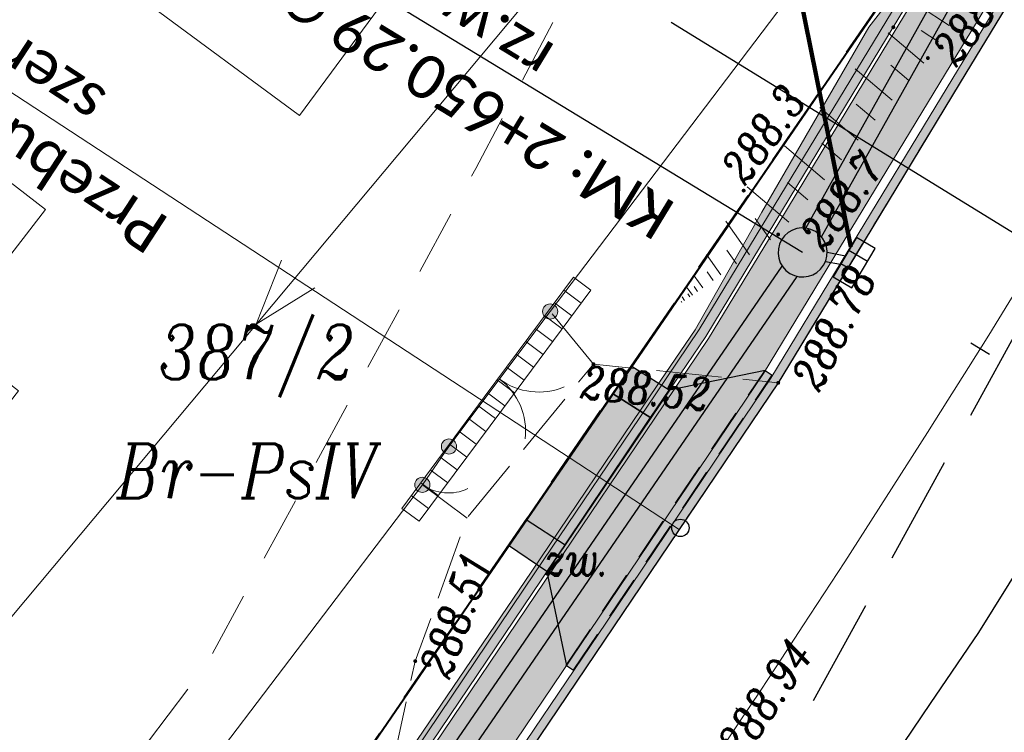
# Model space of a CAD drawing. Header units: metres. Extents: x -1 to 7476305, y 0 to 5497191.
# Tile 68 of 115: x 7475160 to 7475183, y 5496898 to 5496914. Entities that reach past the tile are written whole.
import ezdxf

# ---------------------------------------------------------------- set-up
doc = ezdxf.new("R2010")
doc.units = ezdxf.units.M
for name, pattern in [('420-500', [1.5, 1, -0.5]), ('EGBO02-500', [2.5, 1.5, -1]), ('HIDDEN', [0.375, 0.25, -0.125]), ('Krawedz', [0.75, 0.5, -0.25]), ('KTJZ01-500', [2, 1.5, -0.5])]:
    doc.linetypes.add(name, pattern=pattern)
for name, color, linetype, lineweight, true_color in [('BUBZ01_1', 7, 'Continuous', 5, 0x0a0909), ('EGBB01', 7, 'Continuous', 5, 0x0a0909), ('EGBD03', 7, 'Continuous', 5, 0x0a0909), ('EGBK02', 7, 'Continuous', 5, 0x0a0909), ('EGBO02', 7, 'Continuous', 5, 0x0a0909), ('KTJZ01', 7, 'Continuous', 5, 0x0a0909), ('KTKR01', 7, 'Continuous', 5, 0x0a0909), ('KTOK05_01', 7, 'Continuous', 5, 0x0a0909), ('RTPW01', 7, 'Continuous', 5, 0x0a0909), ('RTPW02', 7, 'Continuous', 5, 0x0a0909), ('suepnn', 7, 'Continuous', 5, 0x0a0909), ('SUUS06', 7, 'Continuous', 5, 0x0a0909), ('SZOPO_905', 7, 'Continuous', 5, 0x0a0909), ('SZOPO_905_L', 7, 'Continuous', 5, 0x0a0909)]:
    doc.layers.add(name, color=color, linetype=linetype, lineweight=lineweight, true_color=true_color)
for name, color, linetype in [('C-DROGI-KORYTARZE', 7, 'Continuous'), ('C-DROGI-PRZEKROJE', 7, 'Continuous'), ('C-DROGI-SYTUACJA', 7, 'Continuous'), ('C-DROGI-SYTUACJA-ETYKIETY', 7, 'Continuous'), ('C-SIECI-RURY', 150, 'Continuous'), ('C-SIECI-STRUKTURY', 150, 'Continuous'), ('C-SIECI-STRUKTURY-ETYKIETY', 154, 'Continuous'), ('D_ naprawakonstrukcji', 7, 'Continuous'), ('D_Granice pasa drogowego', 30, '420-500'), ('D_Grupa punktów', 7, 'Continuous'), ('D_Krawężnik zaniżony', 1, '420-500'), ('D_Linia charakterystyczna', 10, 'Continuous'), ('D_Pobocze zjazdu', 32, 'Continuous'), ('D_Zjazdy', 5, 'Continuous'), ('D_Zjazdy za chodnikiem kruszywo', 41, 'Continuous')]:
    doc.layers.add(name, color=color, linetype=linetype)
for name, color, linetype, lineweight in [('S-1_proj_obnizenia', 7, 'Krawedz', 30), ('S-1_proj_obrzeze', 11, 'Continuous', 30), ('S-5_opis_poprzeczka', 7, 'Continuous', 25)]:
    doc.layers.add(name, color=color, linetype=linetype, lineweight=lineweight)
doc.styles.add('! rom po 1.8mm', font='calibri.ttf', dxfattribs={"height": 0.9})
doc.styles.add('KAMIL', font='calibri.ttf', dxfattribs={"height": 0.75})
doc.styles.add('Style-ITALIC_1250', font='ITALIC_1250.shx')
doc.linetypes.add('KTOK05_01-500', pattern='A,3.75,[13,dgnlstyle-rozp_2015.shx,S=0.002778,R=0,X=0,Y=0],3.75', length=7.5)
doc.dimstyles.new('! 500', dxfattribs={"dimscale": 5, "dimtxt": 0.9, "dimasz": 0.18, "dimexe": 0.08, "dimexo": 0.04, "dimgap": 0.07, "dimtad": 1, "dimzin": 1, "dimtxsty": '! rom po 1.8mm', "dimcen": 0.09, "dimclrd": 256, "dimclre": 256, "dimclrt": 256, "dimazin": 1, "dimtfac": 1, "dimtix": 1, "dimtmove": 1, "dimatfit": 1, "dimfxl": 0.2, "dimlwd": -1, "dimlwe": -1, "dimarcsym": 0})

# ---------------------------------------------------------------- blocks, each defined once
blk = doc.blocks.new('A$C3d0535fb')
at = {"lineweight": 30}
h = blk.add_hatch(color=1, dxfattribs=at)
h.dxf.hatch_style = 1
h.paths.add_polyline_path([(7475177.34, 5496906.063), (7475175.139, 5496905.611), (7475174.712, 5496904.979), (7475172.744, 5496902.053), (7475172.317, 5496901.43), (7475172.768, 5496899.281), (7475175.137, 5496902.8)])
at = {"lineweight": 30, "true_color": 0xffffff, "transparency": 33554687}
h = blk.add_hatch(color=7, dxfattribs=at)
h.dxf.hatch_style = 1
h.paths.add_polyline_path([(7475177.509, 5496905.956), (7475177.348, 5496906.065), (7475177.34, 5496906.063), (7475175.137, 5496902.8), (7475172.768, 5496899.281), (7475172.769, 5496899.276), (7475172.932, 5496899.167), (7475175.303, 5496902.688)])
at = {"layer": 'D_Pobocze zjazdu', "lineweight": 30, "transparency": 33554687}
h = blk.add_hatch(color=256, dxfattribs=at)
h.dxf.hatch_style = 1
h.paths.add_polyline_path([(7475174.262, 5496906.164), (7475173.834, 5496905.539), (7475174.712, 5496904.979), (7475175.138, 5496905.61)])
h.paths.add_polyline_path([(7475172.317, 5496901.43), (7475172.744, 5496902.053), (7475171.847, 5496902.641), (7475171.44, 5496902.038)])
at = {"layer": 'D_Zjazdy za chodnikiem kruszywo', "lineweight": 30, "transparency": 33554687}
h = blk.add_hatch(color=256, dxfattribs=at)
h.dxf.hatch_style = 1
h.paths.add_polyline_path([(7475171.854, 5496902.647), (7475172.744, 5496902.053), (7475174.712, 5496904.979), (7475173.834, 5496905.539)])
at = {"color": 7, "lineweight": 30, "true_color": 0xffffff, "flags": 128}
for points, elevation in [([(7475177.343, 5496906.068), (7475177.509, 5496905.956)], 578.477), ([(7475172.769, 5496899.276), (7475172.932, 5496899.167)], 288.907)]:
    blk.add_lwpolyline(points, dxfattribs=dict(at, elevation=elevation))
at = {"layer": 'D_Krawężnik zaniżony', "lineweight": 30, "elevation": 578.477, "flags": 128}
for points in [[(7475172.766, 5496899.279), (7475175.137, 5496902.8), (7475177.343, 5496906.068)], [(7475172.932, 5496899.167), (7475175.303, 5496902.688), (7475177.509, 5496905.956)]]:
    blk.add_lwpolyline(points, dxfattribs=at)
at = {"layer": 'D_Pobocze zjazdu', "lineweight": 30, "flags": 128}
for points, elevation in [([(7475174.714, 5496904.989), (7475175.136, 5496905.614), (7475174.262, 5496906.164), (7475173.834, 5496905.539)], 288.907), ([(7475173.834, 5496905.539), (7475174.714, 5496904.978)], 288.907), ([(7475174.712, 5496904.979), (7475172.744, 5496902.053)], 288.907), ([(7475171.849, 5496902.64), (7475171.439, 5496902.04)], 288.907), ([(7475172.738, 5496902.061), (7475172.318, 5496901.439), (7475171.439, 5496902.04)], 288.902)]:
    blk.add_lwpolyline(points, dxfattribs=dict(at, elevation=elevation))
at = {"layer": 'D_Zjazdy', "color": 18, "lineweight": 30, "true_color": 0x000000, "flags": 128}
for points, elevation in [([(7475177.346, 5496906.065), (7475175.139, 5496905.611), (7475174.712, 5496904.979), (7475173.834, 5496905.539), (7475171.847, 5496902.637), (7475172.744, 5496902.053), (7475172.317, 5496901.43), (7475172.769, 5496899.276)], 288.907), ([(7475172.744, 5496902.053), (7475174.709, 5496904.982)], 288.902)]:
    blk.add_lwpolyline(points, dxfattribs=dict(at, elevation=elevation))
blk = doc.blocks.new('905')
at = {"layer": 'SZOPO_905', "color": 18, "linetype": 'Continuous', "lineweight": 13, "true_color": 0x0a0909}
for centre, start, end in [((-1.5, 0), 0, 60), ((1.5, 0), 120, 180)]:
    blk.add_arc(centre, 1.5, start, end, dxfattribs=at)
blk = doc.blocks.new('905L')
at = {"layer": 'SZOPO_905_L', "color": 18, "linetype": 'Continuous', "lineweight": 13, "true_color": 0x0a0909}
blk.add_arc((-1.05, 0), 1.05, 0, 60, dxfattribs=at)
blk = doc.blocks.new('RTPW02')
at = {"layer": 'RTPW02', "linetype": 'Continuous', "lineweight": 13, "true_color": 0x0a0909}
h = blk.add_hatch(color=18, dxfattribs=at)
edge = h.paths.add_edge_path()
edge.add_arc((0, 0), 0.045, 0, 360)
blk = doc.blocks.new('RTPW01')
at = {"layer": 'RTPW01', "linetype": 'Continuous', "lineweight": 13, "true_color": 0x0a0909}
h = blk.add_hatch(color=18, dxfattribs=at)
edge = h.paths.add_edge_path()
edge.add_arc((0, 0), 0.045, 0, 360)
blk = doc.blocks.new('MDCP_klauzula')
at = {"layer": 'KTOK05_01', "linetype": 'Continuous', "lineweight": 18}
h = blk.add_hatch(color=252, dxfattribs=at)
edge = h.paths.add_edge_path()
edge.add_arc((7475172.396, 5496907.422), 0.175, 0, 360)
h = blk.add_hatch(color=252, dxfattribs=at)
edge = h.paths.add_edge_path()
edge.add_arc((7475170.067, 5496904.316), 0.175, 0, 360)
h = blk.add_hatch(color=252, dxfattribs=at)
edge = h.paths.add_edge_path()
edge.add_arc((7475170.067, 5496904.316), 0.175, 0, 360)
h = blk.add_hatch(color=252, dxfattribs=at)
edge = h.paths.add_edge_path()
edge.add_arc((7475169.454, 5496903.434), 0.175, 0, 360)
at = {"layer": 'BUBZ01_1', "color": 252, "linetype": 'Continuous', "lineweight": 18}
for p, q in [((7475180.9, 5496914.449), (7475181.581, 5496914.001)), ((7475180.935, 5496913.891), (7475181.336, 5496913.627)), ((7475180.176, 5496913.833), (7475180.993, 5496913.14)), ((7475179.415, 5496913.003), (7475180.265, 5496912.282)), ((7475180.237, 5496913.093), (7475180.653, 5496912.739)), ((7475178.604, 5496912.118), (7475179.488, 5496911.367)), ((7475179.443, 5496912.193), (7475179.877, 5496911.825)), ((7475177.793, 5496911.233), (7475178.712, 5496910.453)), ((7475178.649, 5496911.293), (7475179.1, 5496910.91)), ((7475176.931, 5496910.292), (7475177.887, 5496909.481)), ((7475177.855, 5496910.393), (7475178.323, 5496909.995)), ((7475176.442, 5496909.501), (7475176.986, 5496908.73)), ((7475177.115, 5496909.563), (7475177.464, 5496909.068)), ((7475175.997, 5496908.734), (7475176.327, 5496908.266)), ((7475176.463, 5496908.836), (7475176.686, 5496908.519)), ((7475175.714, 5496908.245), (7475175.908, 5496907.97)), ((7475176.012, 5496908.332), (7475176.148, 5496908.139)), ((7475175.711, 5496907.996), (7475175.789, 5496907.886)), ((7475175.553, 5496907.966), (7475175.669, 5496907.801)), ((7475175.561, 5496907.828), (7475175.609, 5496907.759)), ((7475175.41, 5496907.66), (7475175.43, 5496907.632)), ((7475175.431, 5496907.757), (7475175.49, 5496907.675))]:
    blk.add_line(p, q, dxfattribs=at)
at = {"layer": 'EGBB01', "color": 252, "linetype": 'Continuous', "lineweight": 18, "flags": 128}
for points in [[(7475172.579, 5496920), (7475162.082, 5496927.74), (7475157.532, 5496921.569), (7475164.492, 5496916.437), (7475163.093, 5496914.54), (7475166.63, 5496911.932), (7475172.579, 5496920)], [(7475160.783, 5496909.77), (7475154.087, 5496914.95), (7475146.917, 5496905.682), (7475153.613, 5496900.502), (7475156.018, 5496903.61), (7475157.645, 5496902.352), (7475160.158, 5496905.601), (7475158.531, 5496906.859), (7475160.783, 5496909.77)]]:
    blk.add_lwpolyline(points, close=True, dxfattribs=at)
at = {"layer": 'EGBD03', "color": 96, "linetype": 'Continuous', "lineweight": 30, "flags": 128}
blk.add_lwpolyline([(7475180.812, 5496915.697), (7475161.354, 5496887.311), (7475136.971, 5496906.048)], dxfattribs=at)
at = {"layer": 'EGBO02', "color": 252, "linetype": 'EGBO02-500', "lineweight": 18, "flags": 128}
blk.add_lwpolyline([(7475297.538, 5497103.825), (7475279.855, 5497088.323), (7475266.998, 5497076.027), (7475254.649, 5497064.001), (7475244.334, 5497052.497), (7475235.016, 5497036.119), (7475229.48, 5497025.04), (7475224.511, 5497014.388), (7475213.924, 5496993.12), (7475205.301, 5496976.039), (7475191.153, 5496949.431), (7475170.683, 5496910.712), (7475164.472, 5496899.278), (7475155.778, 5496887.844), (7475138.024, 5496865.445)], dxfattribs=at)
at = {"layer": 'KTJZ01', "color": 252, "linetype": 'KTJZ01-500', "lineweight": 18}
for p, q in [((7475173.392, 5496906.211), (7475172.396, 5496907.422)), ((7475169.454, 5496903.434), (7475170.482, 5496902.669))]:
    blk.add_line(p, q, dxfattribs=at)
at = {"layer": 'KTJZ01', "color": 252, "linetype": 'KTJZ01-500', "lineweight": 18, "flags": 128}
for points in [[(7474940.948, 5496678.227), (7474942.744, 5496679.768), (7474947.468, 5496684.472), (7474951.738, 5496688.783), (7474958.027, 5496695.193), (7474962.097, 5496699.235), (7474965.673, 5496702.794), (7474969.754, 5496707.034), (7474981.843, 5496719.552), (7474986.871, 5496724.456), (7474990.284, 5496728.016), (7474993.046, 5496730.57), (7474995.803, 5496733.399), (7474999.755, 5496737.308), (7475005.043, 5496742.399), (7475009.082, 5496746.263), (7475016.386, 5496752.922), (7475018.661, 5496754.834), (7475020.089, 5496756.127), (7475022.831, 5496758.571), (7475025.815, 5496761.182), (7475031.927, 5496766.616), (7475037.923, 5496771.877), (7475045.276, 5496778.075), (7475048.776, 5496780.871), (7475053.275, 5496784.409), (7475057.865, 5496787.982), (7475065.68, 5496793.821), (7475071.675, 5496798.251), (7475080.197, 5496804.617), (7475085.951, 5496808.863), (7475092.068, 5496813.415), (7475094.463, 5496815.318), (7475099.029, 5496818.877), (7475104.515, 5496823.229), (7475105.014, 5496823.868), (7475110.261, 5496828.106), (7475116.671, 5496833.487), (7475121.299, 5496837.758), (7475127.388, 5496843.57), (7475133.626, 5496849.85), (7475138.23, 5496854.845), (7475143.855, 5496861.074), (7475148.205, 5496866.026), (7475154.747, 5496873.863), (7475160.368, 5496880.935), (7475164.02, 5496885.897), (7475167.465, 5496890.774), (7475169.395, 5496893.556), (7475177.645, 5496905.781), (7475183.716, 5496915.79), (7475187.356, 5496922.37), (7475191.312, 5496929.431), (7475194.505, 5496935.684), (7475198.366, 5496943.242), (7475201.584, 5496949.716), (7475204.91, 5496956.567), (7475209.898, 5496967.043), (7475214.268, 5496976.102), (7475219.085, 5496986.161), (7475221.068, 5496990.37), (7475223.563, 5496995.716), (7475227.167, 5497003.081), (7475229.52, 5497008.043), (7475233.202, 5497015.17), (7475236.644, 5497022.005), (7475242.538, 5497033.041), (7475245.538, 5497037.898), (7475247.914, 5497042.007), (7475248.707, 5497043.191), (7475252.159, 5497048.588), (7475253.518, 5497050.557), (7475256.496, 5497054.779), (7475262.407, 5497062.145), (7475264.477, 5497064.71), (7475272.511, 5497072.714), (7475276.959, 5497077.087), (7475283.019, 5497082.422), (7475288.616, 5497087.275), (7475294.096, 5497092.097)], [(7475163.182, 5496886.544), (7475166.838, 5496891.611), (7475168.111, 5496894.05), (7475169.29, 5496899.378), (7475170.482, 5496902.669), (7475173.392, 5496906.211), (7475177.645, 5496905.781)]]:
    blk.add_lwpolyline(points, dxfattribs=at)
at = {"layer": 'KTKR01', "color": 252, "linetype": 'Continuous', "lineweight": 18, "flags": 128}
blk.add_lwpolyline([(7475176.64, 5496891.72), (7475181.15, 5496898.4), (7475182.26, 5496900.04), (7475184.65, 5496903.86), (7475187.23, 5496908.09), (7475190.14, 5496912.87), (7475193.32, 5496918.41), (7475196.11, 5496923.38), (7475199.4, 5496929.56), (7475199.9, 5496930.46), (7475202.62, 5496935.8), (7475203.07, 5496936.72), (7475207.95, 5496946.58), (7475208.4, 5496947.52), (7475211.88, 5496954.75)], dxfattribs=at)
at = {"layer": 'KTOK05_01', "color": 252, "linetype": 'Continuous', "lineweight": 18}
for p, q in [((7475170.067, 5496904.316), (7475172.396, 5496907.422)), ((7475169.454, 5496903.434), (7475170.067, 5496904.316))]:
    blk.add_line(p, q, dxfattribs=at)
at = {"layer": 'KTOK05_01', "color": 252, "linetype": 'KTOK05_01-500', "lineweight": 18, "flags": 128}
for points in [[(7475191.01, 5496937.828), (7475190.718, 5496934.046), (7475189.288, 5496931.138), (7475185.455, 5496923.684), (7475181.826, 5496917.657), (7475179.231, 5496916.438), (7475172.396, 5496907.422)], [(7475169.454, 5496903.434), (7475163.977, 5496896.221), (7475158.712, 5496889.226), (7475153.423, 5496882.62)]]:
    blk.add_lwpolyline(points, dxfattribs=at)
at = {"layer": 'KTOK05_01', "color": 252, "linetype": 'Continuous', "lineweight": 18}
for centre in [(7475172.396, 5496907.422), (7475170.067, 5496904.316), (7475170.067, 5496904.316), (7475169.454, 5496903.434)]:
    blk.add_circle(centre, 0.175, dxfattribs=at)
at = {"layer": 'suepnn', "color": 1, "linetype": 'Continuous', "lineweight": 13, "true_color": 0xfa0000, "flags": 128}
for points in [[(7475155.031, 5496933.919), (7475175.258, 5496918.637), (7475150.132, 5496888.614)], [(7475166.977, 5496907.964), (7475165.631, 5496907.134), (7475166.211, 5496908.605)]]:
    blk.add_lwpolyline(points, dxfattribs=at)
at = {"layer": 'SUUS06', "color": 252, "linetype": 'Continuous', "lineweight": 18}
for p, q in [((7475172.931, 5496908.21), (7475173.333, 5496907.912)), ((7475172.712, 5496907.915), (7475173.113, 5496907.616)), ((7475172.492, 5496907.62), (7475172.893, 5496907.321)), ((7475172.272, 5496907.324), (7475172.673, 5496907.026)), ((7475172.052, 5496907.029), (7475172.453, 5496906.731)), ((7475171.833, 5496906.734), (7475172.234, 5496906.435)), ((7475171.613, 5496906.439), (7475172.014, 5496906.14)), ((7475171.393, 5496906.143), (7475171.794, 5496905.845)), ((7475171.173, 5496905.848), (7475171.574, 5496905.55)), ((7475170.953, 5496905.553), (7475171.354, 5496905.254)), ((7475170.733, 5496905.257), (7475171.135, 5496904.959)), ((7475170.514, 5496904.961), (7475170.916, 5496904.663)), ((7475170.295, 5496904.666), (7475170.696, 5496904.368)), ((7475170.075, 5496904.37), (7475170.477, 5496904.072)), ((7475169.856, 5496904.075), (7475170.257, 5496903.777)), ((7475169.636, 5496903.779), (7475170.038, 5496903.481)), ((7475169.417, 5496903.484), (7475169.818, 5496903.186)), ((7475169.198, 5496903.188), (7475169.599, 5496902.89)), ((7475168.978, 5496902.893), (7475169.38, 5496902.595))]:
    blk.add_line(p, q, dxfattribs=at)
at = {"layer": 'SUUS06', "color": 252, "linetype": 'Continuous', "lineweight": 18, "flags": 128}
for points in [[(7475172.931, 5496908.21), (7475170.878, 5496905.452), (7475168.978, 5496902.893)], [(7475173.333, 5496907.912), (7475171.28, 5496905.154), (7475169.38, 5496902.595)]]:
    blk.add_lwpolyline(points, dxfattribs=at)
at = {"layer": 'RTPW01', "color": 252, "linetype": 'Continuous', "lineweight": 18}
for p in [(7475180.295, 5496913.963), (7475181.09, 5496913.254), (7475176.85, 5496910.204), (7475177.644, 5496909.195)]:
    blk.add_blockref('RTPW01', p, dxfattribs=at)
at = {"layer": 'RTPW02', "color": 252, "linetype": 'Continuous', "lineweight": 18}
for p in [(7475173.392, 5496906.211), (7475177.645, 5496905.781), (7475169.29, 5496899.378)]:
    blk.add_blockref('RTPW02', p, dxfattribs=at)
at = {"layer": 'SZOPO_905', "color": 252, "linetype": 'Continuous', "lineweight": 18, "rotation": 233.1360057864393}
blk.add_blockref('905', (7475171.231, 5496905.869), dxfattribs=at)
at = {"layer": 'SZOPO_905_L', "color": 252, "linetype": 'Continuous', "lineweight": 18, "rotation": 235.2002614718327}
blk.add_blockref('905L', (7475169.454, 5496903.434), dxfattribs=at)
at = {"layer": 'EGBD03', "color": 96, "linetype": 'Continuous', "lineweight": 30, "style": 'Style-ITALIC_1250', "width": 0.8}
blk.add_text('387/2', height=1.25, dxfattribs=at).set_placement((7475163.38, 5496905.865))
at = {"layer": 'EGBK02', "color": 252, "linetype": 'Continuous', "lineweight": 18, "style": 'Style-ITALIC_1250', "width": 0.8}
blk.add_text('Br-PsIV', height=1.25, dxfattribs=at).set_placement((7475162.416, 5496903.129))
at = {"layer": 'KTJZ01', "color": 252, "linetype": 'Continuous', "lineweight": 18, "style": 'Style-ITALIC_1250', "width": 0.8}
blk.add_text('zw.', height=0.75, dxfattribs=at).set_placement((7475172.244, 5496901.348))
at = {"layer": 'RTPW01', "color": 252, "linetype": 'Continuous', "lineweight": 18, "style": 'Style-ITALIC_1250', "width": 0.8}
for s, p in [('288.7', (7475181.745, 5496913.027)), ('288.3', (7475176.884, 5496910.302)), ('288.7', (7475178.691, 5496908.774))]:
    blk.add_text(s, height=0.75, rotation=53.7944, dxfattribs=at).set_placement(p)
at = {"layer": 'RTPW02', "color": 252, "linetype": 'Continuous', "lineweight": 18, "style": 'Style-ITALIC_1250', "width": 0.8}
for s, rotation, p in [('288.78', 63.5352, (7475178.595, 5496905.551)), ('288.52', 354.2267, (7475173.079, 5496905.43)), ('288.51', 70.0896, (7475170.075, 5496898.936)), ('288.94', 55.9748, (7475176.821, 5496897.068))]:
    blk.add_text(s, height=0.75, rotation=rotation, dxfattribs=at).set_placement(p)
blk = doc.blocks.new('okrag')
at = {"color": 0}
blk.add_circle((0, 0), 0.5, dxfattribs=at)
blk = doc.blocks.new('*U225', base_point=(7475175.393, 5496902.444))
at = {"lineweight": -2, "xscale": 0.4, "yscale": 0.4, "zscale": 0.4}
blk.add_blockref('okrag', (7475175.393, 5496902.444), dxfattribs=at)
blk = doc.blocks.new('AeccTickLine')
at = {"color": 0, "linetype": 'ByBlock', "lineweight": -2}
blk.add_line((0, 1), (0, -1), dxfattribs=at)
blk = doc.blocks.new('kratka')
at = {"color": 0}
for p, q in [((-0.35, 0.5), (-0.35, -0.5)), ((0.35, -0.5), (0.35, 0.5))]:
    blk.add_line(p, q, dxfattribs=at)
blk.add_lwpolyline([(-1.05, -0.5), (1.05, -0.5), (1.05, 0.5), (-1.05, 0.5)], close=True, dxfattribs=at)

msp = doc.modelspace()

# ---------------------------------------------------------------- linework, layer by layer
at = {"layer": 'D_ naprawakonstrukcji', "color": 18, "lineweight": 30, "true_color": 0x000000, "flags": 128}
msp.add_lwpolyline([(7475207.108, 5496966.534), (7475200.594, 5496952.761), (7475195.041, 5496942.357), (7475186.706, 5496926.741), (7475181.863, 5496917.665), (7475180.812, 5496915.697), (7475174.258, 5496906.159), (7475161.354, 5496887.311), (7475156.287, 5496881.059), (7475137.148, 5496857.357), (7475129.378, 5496848.794), (7475126.377, 5496845.473), (7475122.357, 5496841.906), (7475113.346, 5496833.897), (7475108.201, 5496829.327), (7475103.572, 5496825.562), (7475101.251, 5496823.675), (7475097.151, 5496820.343), (7475092.412, 5496817.061), (7475083.189, 5496810.712)], dxfattribs=at)
at = {"layer": 'D_Granice pasa drogowego', "lineweight": 50, "ltscale": 2, "flags": 128}
msp.add_lwpolyline([(7474871.194, 5496602.021), (7474875.844, 5496605.985), (7474886.51, 5496614.328), (7474893.187, 5496619.551), (7474906.364, 5496629.859), (7474908.002, 5496630.38), (7474914.804, 5496638.74), (7474928.905, 5496651.777), (7474946.406, 5496669.552), (7474957.321, 5496680.639), (7474994.148, 5496718.045), (7475014.642, 5496738.841), (7475028.014, 5496750.844), (7475033.755, 5496755.998), (7475037.841, 5496759.479), (7475046.672, 5496767.002), (7475050.423, 5496770.198), (7475056.626, 5496775.2), (7475065.197, 5496781.478), (7475069.506, 5496784.668), (7475083.953, 5496795.64), (7475091.313, 5496801.229), (7475097.69, 5496806.073), (7475103.398, 5496810.407), (7475110.576, 5496816.081), (7475114.68, 5496819.326), (7475120.064, 5496824.042), (7475130.991, 5496833.37), (7475144.36, 5496846.35), (7475159.914, 5496864.742), (7475165.321, 5496871.433), (7475168.549, 5496875.377), (7475175.09, 5496884.328), (7475189.457, 5496903.989), (7475193.179, 5496911.075), (7475198.108, 5496920.456), (7475202.904, 5496929.586), (7475209.984, 5496944.676), (7475224.229, 5496974.661), (7475228.871, 5496985.456), (7475234.774, 5496999.181), (7475235.211, 5497000), (7475244.883, 5497018.143), (7475247.158, 5497021.622), (7475253.509, 5497032.362), (7475263.655, 5497046.357), (7475275.03, 5497059.7), (7475278.404, 5497063.267), (7475280.249, 5497065.127), (7475283.737, 5497068.192), (7475289.77, 5497074.68), (7475292.049, 5497076.649), (7475298.288, 5497082.039), (7475318.081, 5497097.784), (7475318.6, 5497101.12), (7475308.342, 5497109.277), (7475299.764, 5497105.915), (7475300.031, 5497102.685), (7475290.434, 5497094.878), (7475285.765, 5497091.08), (7475277.631, 5497083.259), (7475263.588, 5497069.572), (7475259.571, 5497065.54), (7475255.16, 5497060.7), (7475248.447, 5497051.193), (7475241.071, 5497040.575), (7475236.851, 5497034.5), (7475232.87, 5497026.192), (7475228.603, 5497017.286), (7475222.129, 5497003.773), (7475221.6, 5497002.67), (7475223.058, 5497002.07), (7475222.491, 5496999.056), (7475222.104, 5496998.239), (7475217.488, 5496988.479), (7475214.662, 5496982.503), (7475211.997, 5496976.871), (7475210.402, 5496973.497), (7475207.108, 5496966.534), (7475200.594, 5496952.761), (7475195.041, 5496942.357), (7475186.706, 5496926.741), (7475181.863, 5496917.665), (7475180.812, 5496915.697), (7475174.258, 5496906.159), (7475161.354, 5496887.311), (7475156.287, 5496881.059), (7475137.148, 5496857.357), (7475129.378, 5496848.794), (7475126.377, 5496845.473), (7475122.357, 5496841.906), (7475113.346, 5496833.897), (7475108.201, 5496829.327), (7475103.572, 5496825.562), (7475101.251, 5496823.675), (7475097.151, 5496820.343), (7475092.412, 5496817.061), (7475083.189, 5496810.712), (7475063.35, 5496796.429), (7475055.25, 5496790.597), (7475035.25, 5496773.04), (7475032.26, 5496770.67), (7475010.572, 5496750.962), (7475002.025, 5496743.149), (7474993.311, 5496735.182), (7474991.33, 5496733.29), (7474987.11, 5496729.262), (7474981.728, 5496724.125), (7474978.688, 5496721.224), (7474975.041, 5496717.744), (7474967.615, 5496710.352), (7474955.357, 5496698.026), (7474948.808, 5496691.442), (7474943.173, 5496685.776), (7474941.426, 5496684.019), (7474940.056, 5496682.642), (7474939.655, 5496682.287), (7474931.483, 5496675.053), (7474923.147, 5496667.674), (7474919.881, 5496664.783), (7474908.976, 5496655.13), (7474905.9, 5496652.407), (7474901.86, 5496653.48)], dxfattribs=at)

# ---------------------------------------------------------------- block references
msp.add_blockref('A$C3d0535fb', (0, 0))

# ---------------------------------------------------------------- next in the draw order: block references
at = {"layer": 'RTPW01', "color": 18, "lineweight": 30, "true_color": 0x000000}
msp.add_blockref('MDCP_klauzula', (0, 0), dxfattribs=at)

# ---------------------------------------------------------------- next in the draw order: hatches: boundary and pattern name
at = {"layer": 'C-DROGI-KORYTARZE', "linetype": 'Continuous', "lineweight": -3, "true_color": 0xfeeab9}
msp.add_hatch(color=254, dxfattribs=at).paths.add_polyline_path([(7475195.716, 5496938.934), (7475194.148, 5496935.864), (7475191.168, 5496930.028), (7475190.955, 5496929.611), (7475190.553, 5496928.893), (7475188.968, 5496926.065), (7475188.723, 5496925.629), (7475187.008, 5496922.567), (7475186.404, 5496921.476), (7475184.011, 5496917.149), (7475183.372, 5496915.994), (7475181.492, 5496912.895), (7475178.928, 5496908.667), (7475177.308, 5496905.996), (7475176.288, 5496904.486), (7475173.522, 5496900.387), (7475170.756, 5496896.288), (7475169.067, 5496893.785), (7475167.97, 5496892.204), (7475167.139, 5496891.006), (7475165.127, 5496888.157), (7475163.698, 5496886.134), (7475162.234, 5496884.146), (7475160.05, 5496881.178), (7475159.265, 5496880.19), (7475158.235, 5496878.894), (7475156.187, 5496876.318), (7475154.435, 5496874.114), (7475153.07, 5496872.478), (7475149.901, 5496868.682), (7475147.901, 5496866.286), (7475146.697, 5496864.915), (7475143.556, 5496861.339), (7475143.433, 5496861.2), (7475140.117, 5496857.532), (7475137.937, 5496855.117), (7475136.79, 5496853.873), (7475136.627, 5496853.696), (7475135.534, 5496854.723), (7475135.696, 5496854.899), (7475136.838, 5496856.138), (7475139.009, 5496858.543), (7475142.311, 5496862.195), (7475142.433, 5496862.334), (7475145.561, 5496865.895), (7475146.76, 5496867.259), (7475148.752, 5496869.646), (7475151.907, 5496873.426), (7475153.267, 5496875.055), (7475155.011, 5496877.249), (7475157.05, 5496879.814), (7475158.076, 5496881.105), (7475158.858, 5496882.089), (7475161.033, 5496885.044), (7475162.491, 5496887.024), (7475163.914, 5496889.039), (7475165.917, 5496891.876), (7475166.744, 5496893.068), (7475167.837, 5496894.643), (7475169.519, 5496897.136), (7475172.273, 5496901.217), (7475175.028, 5496905.298), (7475176.043, 5496906.803), (7475177.656, 5496909.462), (7475180.209, 5496913.672), (7475182.081, 5496916.758), (7475182.718, 5496917.909), (7475185.101, 5496922.218), (7475185.701, 5496923.304), (7475187.41, 5496926.353), (7475187.654, 5496926.789), (7475189.212, 5496929.566), (7475189.614, 5496930.284), (7475189.827, 5496930.701), (7475192.807, 5496936.537), (7475194.376, 5496939.607), (7475195.716, 5496938.934)], flags=0)
at = {"layer": 'C-DROGI-PRZEKROJE', "linetype": 'Continuous', "lineweight": 15}
h = msp.add_hatch(dxfattribs=at)
h.set_pattern_fill('AR-HBONE', color=12, scale=0.002, style=0)
h.set_pattern_definition([(45, (7475194.313, 5496939.6384), (0, 0.2873682), [0.6096, -0.2032]), (135, (7475194.45667, 5496939.7821), (3e-17, 0.2873682), [0.6096, -0.2032])])
h.paths.add_polyline_path([(7475194.313, 5496939.638), (7475192.745, 5496936.568), (7475189.765, 5496930.732), (7475189.552, 5496930.315), (7475189.15, 5496929.598), (7475187.593, 5496926.823), (7475187.349, 5496926.387), (7475185.64, 5496923.338), (7475185.04, 5496922.252), (7475182.657, 5496917.945), (7475182.021, 5496916.794), (7475180.15, 5496913.709), (7475177.597, 5496909.5), (7475175.984, 5496906.84), (7475174.969, 5496905.336), (7475172.215, 5496901.256), (7475169.461, 5496897.176), (7475167.779, 5496894.683), (7475166.687, 5496893.109), (7475165.86, 5496891.916), (7475163.857, 5496889.08), (7475162.434, 5496887.066), (7475160.977, 5496885.086), (7475158.803, 5496882.131), (7475158.021, 5496881.148), (7475156.995, 5496879.857), (7475154.957, 5496877.293), (7475153.213, 5496875.098), (7475151.853, 5496873.47), (7475148.698, 5496869.691), (7475146.707, 5496867.305), (7475145.508, 5496865.941), (7475142.38, 5496862.38), (7475142.259, 5496862.242), (7475138.957, 5496858.59), (7475136.787, 5496856.186), (7475135.645, 5496854.947), (7475135.483, 5496854.771), (7475135.177, 5496855.057), (7475135.34, 5496855.233), (7475136.489, 5496856.462), (7475138.748, 5496858.78), (7475141.995, 5496862.475), (7475142.11, 5496862.62), (7475145.166, 5496866.235), (7475146.265, 5496867.682), (7475148.344, 5496869.987), (7475151.526, 5496873.737), (7475152.936, 5496875.321), (7475154.728, 5496877.474), (7475156.764, 5496880.037), (7475157.804, 5496881.315), (7475158.575, 5496882.305), (7475160.788, 5496885.227), (7475162.034, 5496887.361), (7475163.525, 5496889.321), (7475165.602, 5496892.099), (7475166.377, 5496893.327), (7475167.543, 5496894.847), (7475169.196, 5496897.357), (7475171.96, 5496901.425), (7475174.71, 5496905.503), (7475175.737, 5496906.997), (7475177.265, 5496909.707), (7475179.731, 5496913.963), (7475181.956, 5496916.833), (7475182.491, 5496918.042), (7475184.705, 5496922.443), (7475185.266, 5496923.549), (7475187.012, 5496926.572), (7475187.246, 5496927.014), (7475188.704, 5496929.821), (7475189.053, 5496930.566), (7475189.227, 5496931.003), (7475192.405, 5496936.739), (7475193.964, 5496939.814), (7475194.313, 5496939.638)], flags=0)
at = {"layer": 'C-DROGI-PRZEKROJE', "linetype": 'Continuous', "lineweight": -3}
msp.add_hatch(color=5, dxfattribs=at).paths.add_polyline_path([(7475196.073, 5496938.754), (7475194.505, 5496935.684), (7475191.525, 5496929.848), (7475191.312, 5496929.431), (7475190.91, 5496928.713), (7475189.318, 5496925.872), (7475189.074, 5496925.436), (7475187.356, 5496922.37), (7475186.752, 5496921.278), (7475184.356, 5496916.947), (7475183.716, 5496915.79), (7475181.834, 5496912.688), (7475179.267, 5496908.455), (7475177.645, 5496905.781), (7475176.624, 5496904.269), (7475173.855, 5496900.165), (7475171.086, 5496896.062), (7475169.395, 5496893.556), (7475168.297, 5496891.973), (7475167.465, 5496890.774), (7475165.451, 5496887.922), (7475164.02, 5496885.897), (7475162.555, 5496883.906), (7475160.368, 5496880.935), (7475159.582, 5496879.946), (7475158.551, 5496878.648), (7475156.501, 5496876.07), (7475154.747, 5496873.863), (7475153.38, 5496872.226), (7475150.207, 5496868.425), (7475148.205, 5496866.026), (7475147, 5496864.654), (7475143.855, 5496861.074), (7475143.733, 5496860.935), (7475140.413, 5496857.262), (7475138.23, 5496854.845), (7475137.082, 5496853.6), (7475136.919, 5496853.422), (7475136.773, 5496853.559), (7475136.936, 5496853.737), (7475138.083, 5496854.981), (7475140.265, 5496857.397), (7475143.583, 5496861.068), (7475143.705, 5496861.207), (7475146.848, 5496864.785), (7475148.053, 5496866.156), (7475150.054, 5496868.554), (7475153.225, 5496872.352), (7475154.591, 5496873.989), (7475156.344, 5496876.194), (7475158.392, 5496878.771), (7475159.423, 5496880.068), (7475160.209, 5496881.057), (7475162.394, 5496884.026), (7475163.859, 5496886.016), (7475165.289, 5496888.04), (7475167.302, 5496890.89), (7475168.133, 5496892.089), (7475169.231, 5496893.671), (7475170.921, 5496896.176), (7475173.688, 5496900.276), (7475176.456, 5496904.377), (7475177.476, 5496905.889), (7475179.097, 5496908.561), (7475181.663, 5496912.791), (7475183.544, 5496915.892), (7475184.183, 5496917.048), (7475186.578, 5496921.377), (7475187.181, 5496922.468), (7475188.898, 5496925.533), (7475189.143, 5496925.969), (7475190.731, 5496928.803), (7475191.133, 5496929.521), (7475191.346, 5496929.938), (7475194.326, 5496935.774), (7475195.894, 5496938.844), (7475196.073, 5496938.754)], flags=0)

# ---------------------------------------------------------------- next in the draw order: linework, layer by layer
at = {"layer": 'C-DROGI-PRZEKROJE', "color": 10, "linetype": 'Continuous', "lineweight": 15, "ltscale": 0.3}
for points in [[(7475202.972, 5496957.581, 288.751), (7475200.817, 5496953.141, 288.717), (7475199.653, 5496950.744, 288.749), (7475199.425, 5496950.286, 288.716), (7475196.445, 5496944.289, 288.819), (7475192.588, 5496936.74, 288.825), (7475189.608, 5496930.904, 288.853), (7475189.411, 5496930.518, 288.868), (7475189.026, 5496929.83, 288.83), (7475187.437, 5496926.996, 288.793), (7475187.193, 5496926.56, 288.791), (7475185.474, 5496923.491, 288.891), (7475184.868, 5496922.396, 288.865), (7475182.473, 5496918.067, 288.858), (7475181.851, 5496916.942, 288.854), (7475179.989, 5496913.872, 288.836), (7475177.423, 5496909.642, 288.858), (7475175.825, 5496907.007, 288.897), (7475174.829, 5496905.531, 288.881), (7475172.061, 5496901.43, 288.84), (7475169.294, 5496897.33, 288.863)], [(7475193.964, 5496939.814, 288.439), (7475192.405, 5496936.739, 288.485), (7475189.227, 5496931.003, 288.291), (7475189.053, 5496930.566, 288.35), (7475188.704, 5496929.821, 288.372), (7475187.246, 5496927.014, 288.437), (7475187.012, 5496926.572, 288.447), (7475185.266, 5496923.549, 288.501), (7475184.705, 5496922.443, 288.519), (7475182.491, 5496918.042, 288.705), (7475181.956, 5496916.833, 288.818), (7475179.731, 5496913.963, 288.386), (7475177.265, 5496909.707, 288.506), (7475175.737, 5496906.997, 288.644), (7475174.71, 5496905.503, 288.613), (7475171.96, 5496901.425, 288.575), (7475169.196, 5496897.357, 288.581)], [(7475194.376, 5496939.607, 288.819), (7475192.807, 5496936.537, 288.855), (7475189.827, 5496930.701, 288.883), (7475189.614, 5496930.284, 288.898), (7475189.212, 5496929.566, 288.86), (7475187.654, 5496926.789, 288.823), (7475187.41, 5496926.353, 288.821), (7475185.701, 5496923.304, 288.921), (7475185.101, 5496922.218, 288.895), (7475182.718, 5496917.909, 288.888), (7475182.081, 5496916.758, 288.884), (7475180.209, 5496913.672, 288.866), (7475177.656, 5496909.462, 288.888), (7475176.043, 5496906.803, 288.927), (7475175.028, 5496905.298, 288.911), (7475172.273, 5496901.217, 288.87), (7475169.519, 5496897.136, 288.893)], [(7475195.716, 5496938.934, 288.789), (7475194.148, 5496935.864, 288.825), (7475191.168, 5496930.028, 288.853), (7475190.955, 5496929.611, 288.868), (7475190.553, 5496928.893, 288.83), (7475188.968, 5496926.065, 288.793), (7475188.723, 5496925.629, 288.791), (7475187.008, 5496922.567, 288.891), (7475186.404, 5496921.476, 288.865), (7475184.011, 5496917.149, 288.858), (7475183.372, 5496915.994, 288.854), (7475181.492, 5496912.895, 288.836), (7475178.928, 5496908.667, 288.858), (7475177.308, 5496905.996, 288.897), (7475176.288, 5496904.486, 288.881), (7475173.522, 5496900.387, 288.84), (7475170.756, 5496896.288, 288.863)], [(7475195.895, 5496938.844, 288.649), (7475194.326, 5496935.774, 288.685), (7475191.346, 5496929.938, 288.713), (7475191.133, 5496929.521, 288.728), (7475190.731, 5496928.803, 288.69), (7475189.143, 5496925.969, 288.653), (7475188.899, 5496925.533, 288.651), (7475187.182, 5496922.468, 288.751), (7475186.578, 5496921.377, 288.725), (7475184.183, 5496917.048, 288.718), (7475183.544, 5496915.892, 288.714), (7475181.663, 5496912.791, 288.696), (7475179.097, 5496908.561, 288.718), (7475177.476, 5496905.889, 288.757), (7475176.456, 5496904.377, 288.741), (7475173.689, 5496900.276, 288.7), (7475170.921, 5496896.175, 288.723)], [(7475196.073, 5496938.754, 288.669), (7475194.505, 5496935.684, 288.705), (7475191.525, 5496929.848, 288.733), (7475191.312, 5496929.431, 288.748), (7475190.91, 5496928.713, 288.71), (7475189.318, 5496925.872, 288.673), (7475189.074, 5496925.436, 288.671), (7475187.356, 5496922.37, 288.771), (7475186.752, 5496921.278, 288.745), (7475184.356, 5496916.947, 288.738), (7475183.716, 5496915.79, 288.734), (7475181.834, 5496912.688, 288.716), (7475179.267, 5496908.455, 288.738), (7475177.645, 5496905.781, 288.777), (7475176.624, 5496904.269, 288.761), (7475173.855, 5496900.165, 288.72), (7475171.086, 5496896.062, 288.743)]]:
    msp.add_polyline3d(points, dxfattribs=at)
at = {"layer": 'C-DROGI-PRZEKROJE', "color": 1, "linetype": 'Continuous', "lineweight": 15}
msp.add_polyline3d([(7475195.716, 5496938.934, 288.789), (7475194.148, 5496935.864, 288.825), (7475191.168, 5496930.028, 288.853), (7475190.955, 5496929.611, 288.868), (7475190.553, 5496928.893, 288.83), (7475188.968, 5496926.065, 288.793), (7475188.723, 5496925.629, 288.791), (7475187.008, 5496922.567, 288.891), (7475186.404, 5496921.476, 288.865), (7475184.011, 5496917.149, 288.858), (7475183.372, 5496915.994, 288.854), (7475181.492, 5496912.895, 288.836), (7475178.928, 5496908.667, 288.858), (7475177.308, 5496905.996, 288.897), (7475176.288, 5496904.486, 288.881), (7475173.522, 5496900.387, 288.84), (7475170.756, 5496896.288, 288.863)], dxfattribs=at)
at = {"layer": 'C-DROGI-PRZEKROJE', "color": 7, "linetype": 'Continuous', "lineweight": -3}
msp.add_polyline3d([(7475196.073, 5496938.754, 288.649), (7475194.505, 5496935.684, 288.685), (7475191.525, 5496929.848, 288.713), (7475191.312, 5496929.431, 288.728), (7475190.91, 5496928.713, 288.69), (7475189.318, 5496925.872, 288.653), (7475189.074, 5496925.436, 288.651), (7475187.356, 5496922.37, 288.751), (7475186.752, 5496921.278, 288.725), (7475184.356, 5496916.947, 288.718), (7475183.716, 5496915.79, 288.714), (7475181.834, 5496912.688, 288.696), (7475179.267, 5496908.455, 288.718), (7475177.645, 5496905.781, 288.757), (7475176.624, 5496904.269, 288.741), (7475173.855, 5496900.165, 288.7), (7475171.086, 5496896.062, 288.723)], dxfattribs=at)
at = {"layer": 'C-DROGI-SYTUACJA', "color": 8, "linetype": 'HIDDEN', "lineweight": -3, "ltscale": 10}
msp.add_line((7475192.33, 5496923.641), (7475164.834, 5496873.764), dxfattribs=at)
at = {"layer": 'C-DROGI-SYTUACJA', "color": 1, "linetype": 'Continuous', "lineweight": 15, "ltscale": 0.5, "flags": 128}
msp.add_lwpolyline([(7475192.33, 5496923.641, -0.078613), (7475123.285, 5496834.811)], format="xyb", dxfattribs=at)
at = {"layer": 'C-DROGI-SYTUACJA', "color": 7, "linetype": 'Continuous', "lineweight": 30}
msp.add_polyline3d([(7475176.64, 5496891.72, 289.163), (7475181.15, 5496898.4, 289.161), (7475182.26, 5496900.04, 289.171), (7475184.65, 5496903.86, 289.192), (7475187.23, 5496908.09, 289.143), (7475190.14, 5496912.87, 289.107), (7475193.32, 5496918.41, 289.132), (7475196.11, 5496923.38, 289.063), (7475199.4, 5496929.56, 288.99), (7475199.9, 5496930.46, 289.004), (7475202.62, 5496935.8, 288.99), (7475203.07, 5496936.72, 288.984), (7475207.95, 5496946.58, 288.838), (7475208.4, 5496947.52, 288.828), (7475211.88, 5496954.75, 288.758)], dxfattribs=at)
at = {"layer": 'C-SIECI-RURY', "color": 150, "linetype": 'Continuous', "lineweight": 30}
for p, q in [((7475178.28, 5496909.341), (7475192.278, 5496934.378)), ((7475178.645, 5496909.137), (7475192.643, 5496934.174)), ((7475179.191, 5496908.696), (7475178.772, 5496908.779)), ((7475160.189, 5496882.923), (7475177.737, 5496908.466)), ((7475179.076, 5496908.501), (7475178.731, 5496908.569)), ((7475160.533, 5496882.686), (7475178.082, 5496908.23))]:
    msp.add_line(p, q, dxfattribs=at)
at = {"layer": 'C-SIECI-STRUKTURY', "color": 150, "linetype": 'Continuous', "lineweight": 30}
for start, end in [(58.6734, 238.6734), (238.6734, 58.6734)]:
    msp.add_arc((7475178.207, 5496908.781), 0.565, start, end, dxfattribs=at)
at = {"layer": 'C-SIECI-STRUKTURY-ETYKIETY', "color": 154, "linetype": 'Continuous', "lineweight": -3}
msp.add_line((7475178.207, 5496908.781, 288.789), (7475161.122, 5496919.179, 288.789), dxfattribs=at)
at = {"layer": 'D_Linia charakterystyczna', "color": 10, "linetype": 'Continuous', "lineweight": -3, "ltscale": 0.1}
msp.add_polyline3d([(7475207.108, 5496966.534, 287.955), (7475200.594, 5496952.761, 288.142), (7475200.06, 5496951.761, 288.165), (7475195.041, 5496942.357, 288.38), (7475186.706, 5496926.741, 288.425), (7475181.863, 5496917.665, 288.698), (7475180.812, 5496915.697, 288.767), (7475177.601, 5496911.023, 288.672), (7475175.834, 5496908.452, 288.619), (7475174.258, 5496906.159, 288.573), (7475174.236, 5496906.126, 288.572), (7475169.134, 5496898.675, 288.539), (7475161.354, 5496887.311, 288.395)], dxfattribs=at)
at = {"layer": 'D_Linia charakterystyczna', "color": 212, "linetype": 'Continuous', "lineweight": 40, "true_color": 0xd200d2}
msp.add_polyline3d([(7475161.354, 5496887.311, 288.395), (7475169.13, 5496898.655, 288.54), (7475174.25, 5496906.124, 288.573), (7475175.771, 5496908.343, 288.529), (7475177.63, 5496911.055, 288.345), (7475180.812, 5496915.697, 288.767), (7475181.863, 5496917.665, 288.698), (7475186.706, 5496926.741, 288.425), (7475195.041, 5496942.357, 288.38), (7475200.06, 5496951.761, 288.165), (7475200.594, 5496952.761, 288.142), (7475207.108, 5496966.534, 287.955)], dxfattribs=at)
at = {"layer": 'D_Linia charakterystyczna', "color": 10, "linetype": 'Continuous', "lineweight": 30, "ltscale": 0.1}
msp.add_polyline3d([(7475205.074, 5496962.233, 0), (7475200.594, 5496952.761, -0.223), (7475195.041, 5496942.357, 0.028), (7475186.706, 5496926.741, 0.079), (7475181.863, 5496917.665, -288.346), (7475180.812, 5496915.697, 0.421), (7475174.258, 5496906.159, 0.226), (7475161.354, 5496887.311, -288.346), (7475156.287, 5496881.059, 0.266), (7475140.822, 5496861.979, 0.309), (7475137.148, 5496857.357, -288.346), (7475126.377, 5496845.473, -288.346), (7475122.357, 5496841.906, 0.363), (7475113.346, 5496833.897, 0.549), (7475108.201, 5496829.327, 0.697), (7475103.572, 5496825.562, 0), (7475100.138, 5496822.77, 0), (7475097.152, 5496820.343, 0), (7475092.412, 5496817.061, 0.504), (7475083.189, 5496810.712, 0.69)], dxfattribs=at)
at = {"layer": 'S-1_proj_obnizenia', "color": 7, "linetype": 'Continuous', "lineweight": 18}
msp.add_line((7475175.363, 5496902.41), (7475148.161, 5496920.195), dxfattribs=at)
at = {"layer": 'S-1_proj_obrzeze', "color": 250, "linetype": 'Continuous', "lineweight": 15}
for points in [[(7475194.304, 5496939.643, 288.819), (7475192.736, 5496936.573, 288.855), (7475189.756, 5496930.737, 288.883), (7475189.543, 5496930.32, 288.898), (7475189.141, 5496929.602, 288.86), (7475187.584, 5496926.828, 288.823), (7475187.34, 5496926.392, 288.821), (7475185.632, 5496923.343, 288.921), (7475185.031, 5496922.257, 288.895), (7475182.649, 5496917.95, 288.888), (7475182.012, 5496916.799, 288.884), (7475180.141, 5496913.714, 288.866), (7475177.588, 5496909.505, 288.888), (7475175.976, 5496906.846, 288.927), (7475174.96, 5496905.342, 288.911), (7475172.206, 5496901.261, 288.87), (7475169.453, 5496897.181, 288.893)], [(7475194.376, 5496939.607, 288.819), (7475192.807, 5496936.537, 288.855), (7475189.827, 5496930.701, 288.883), (7475189.614, 5496930.284, 288.898), (7475189.212, 5496929.566, 288.86), (7475187.654, 5496926.789, 288.823), (7475187.41, 5496926.353, 288.821), (7475185.701, 5496923.304, 288.921), (7475185.101, 5496922.218, 288.895), (7475182.718, 5496917.909, 288.888), (7475182.081, 5496916.758, 288.884), (7475180.209, 5496913.672, 288.866), (7475177.656, 5496909.462, 288.888), (7475176.043, 5496906.803, 288.927), (7475175.028, 5496905.298, 288.911), (7475172.273, 5496901.217, 288.87), (7475169.519, 5496897.136, 288.893)]]:
    msp.add_polyline3d(points, dxfattribs=at)
at = {"layer": 'S-5_opis_poprzeczka', "color": 7, "linetype": 'Continuous', "lineweight": 25}
msp.add_lwpolyline([(7475184.553, 5496908.309), (7475183.701, 5496908.833), (7475175.184, 5496914.072)], dxfattribs=at)

# ---------------------------------------------------------------- next in the draw order: block references
at = {"layer": 'C-DROGI-SYTUACJA-ETYKIETY', "color": 7, "linetype": 'Continuous', "lineweight": 30, "xscale": 0.25, "yscale": 0.25, "zscale": 0.25}
for p, rotation in [((7475182.293, 5496906.562), 237.9796922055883), ((7475176.874, 5496898.159), 236.3881427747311)]:
    msp.add_blockref('AeccTickLine', p, dxfattribs=dict(at, rotation=rotation))
at = {"layer": 'C-SIECI-STRUKTURY', "color": 150, "linetype": 'Continuous', "lineweight": 30, "xscale": 0.5, "yscale": 0.5, "zscale": 0.5, "rotation": 239.4820927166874}
msp.add_blockref('kratka', (7475179.394, 5496908.548, 288.806), dxfattribs=at)
at = {"layer": 'D_Grupa punktów', "color": 18, "true_color": 0x000000}
msp.add_blockref('*U225', (7475175.393, 5496902.444), dxfattribs=at)

# ---------------------------------------------------------------- next in the draw order: texts
at = {"layer": 'C-SIECI-STRUKTURY-ETYKIETY', "color": 154, "linetype": 'Continuous', "lineweight": -3, "insert": (7475169.395, 5496915.461, 288.789), "char_height": 1, "attachment_point": 8, "rotation": 148.6734, "style": 'KAMIL'}
msp.add_mtext('KM: 2+650.29{\\fCalibri|b0|i0|c238|p34; }∅{\\fCalibri|b0|i0|c238|p34;1000mm}\\Prz.{\\fCalibri|b0|i0|c238|p34;w}.288.79', dxfattribs=at)
at = {"layer": 'S-1_proj_obnizenia', "color": 7, "linetype": 'Continuous', "lineweight": 30, "insert": (7475148.475, 5496919.99), "char_height": 1, "attachment_point": 6, "rotation": 146.8229, "style": 'KAMIL'}
msp.add_mtext('{\\C256;Przebudowa \\fCalibri|b0|i0|c238|p34;zjazdu zwykłego\\P\\fCalibri|b0|i0|c0|p34; szer. 3,50m, KM 2+657.3}', dxfattribs=at)

# ---------------------------------------------------------------- next in the draw order: leaders
at = {"layer": 'C-SIECI-STRUKTURY-ETYKIETY', "color": 154, "linetype": 'Continuous', "lineweight": -3}
msp.add_leader([(7475179.318, 5496908.911, 288.806), (7475177.606, 5496917.357, 288.806), (7475177.556, 5496917.357, 288.806)], dimstyle='! 500', override={"dimscale": 1, "dimasz": 0.05, "dimclrd": 256, "dimldrblk": 'DotSmall', "dimlwd": 65535}, dxfattribs=at)

doc.saveas('drawing.dxf')
